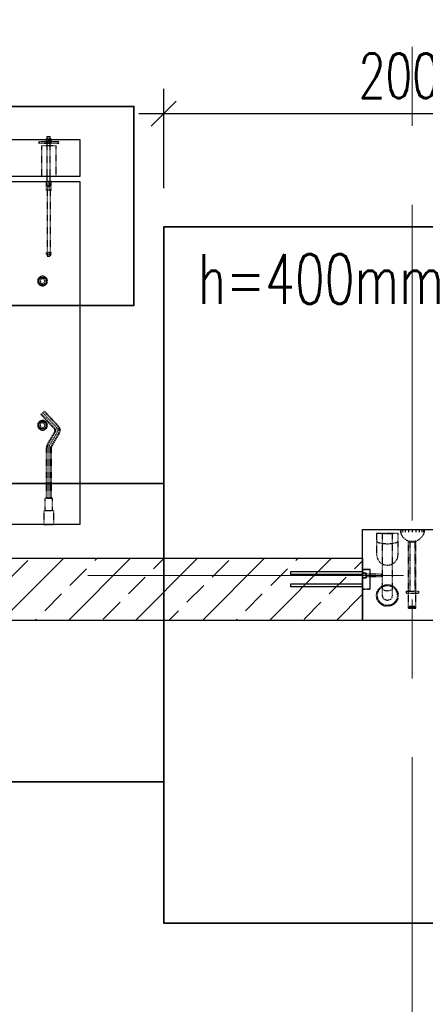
# Model space of a CAD drawing. Header units: millimetres. Extents: x 6071355 to 6728188, y -31956 to 56387.
# Tile 47 of 59: x 6098717 to 6100349, y 43008 to 46969. Entities that reach past the tile are written whole.
import ezdxf

# ---------------------------------------------------------------- set-up
doc = ezdxf.new("R2010")
doc.units = ezdxf.units.MM
doc.header["$MEASUREMENT"] = 0
doc.linetypes.add('DXK_LINE_DOT2', pattern=[3.9198, 1.9599, -1.9599])
doc.linetypes.add('Grid Line', pattern=[2222.5, 1270, -317.5, 317.5, -317.5])
doc.layers.add('A_wymiary', color=7, linetype='Continuous', lineweight=15, true_color=0x848484)
doc.layers.add('BZ_MUR_FUND', color=8, linetype='Continuous')
doc.layers.add('ELEMENTY', color=7, linetype='Continuous')
doc.layers.add('M_ŁAWY', color=3, linetype='Continuous', lineweight=35)
doc.layers.add('Standard 1350-A_01-RZUT PARTERU LUSTRO2_28_Nowe_MODO_A1_osie-1_Nr_pióra__7_Nr_pióra__7_Nr_pióra__7', color=7, linetype='Continuous', lineweight=18)
doc.styles.add('wymiar', font='romans.shx', dxfattribs={"width": 0.7})
doc.dimstyles.new('AB_100mm', dxfattribs={"dimscale": 100, "dimtxt": 1.8, "dimasz": 1, "dimexe": 1, "dimexo": 0, "dimtad": 1, "dimrnd": 1, "dimtxsty": 'wymiar', "dimblk": 'OBLIQUE', "dimcen": 2.5, "dimdle": 1, "dimclrd": 4, "dimclre": 4, "dimclrt": 3, "dimadec": 0, "dimazin": 0, "dimtfac": 1, "dimtix": 1, "dimtmove": 2, "dimatfit": 3, "dimfxl": 3, "dimfxlon": 1, "dimarcsym": 0})

# ---------------------------------------------------------------- blocks, each defined once
blk = doc.blocks.new('Part-86624973-72614 - 1482')
at = {"layer": 'ELEMENTY', "color": 2, "linetype": 'Continuous'}
for p, q in [((9965.1, 24966.4), (9965.1, 26642.5)), ((10115.1, 26642.5), (9965.1, 26642.5)), ((10115.1, 24966.4), (10115.1, 26642.5)), ((9965.1, 24966.4), (9965.1, 23662.5)), ((9965.1, 24966.4), (10115.1, 24966.4)), ((10115.1, 23662.5), (10115.1, 24966.4)), ((9965.1, 23662.5), (10115.1, 23662.5))]:
    blk.add_line(p, q, dxfattribs=at)
blk = doc.blocks.new('Part-86624973-72584 - 1482')
at = {"layer": 'ELEMENTY', "color": 2, "linetype": 'Continuous'}
for p, q in [((11535.1, 22525), (11535.1, 22125)), ((11900.1, 22525), (11535.1, 22525)), ((11900.1, 22125), (11900.1, 22525)), ((11535.1, 22125), (11900.1, 22125))]:
    blk.add_line(p, q, dxfattribs=at)
blk = doc.blocks.new('Part-86624973-80426 - 1482')
at = {"layer": 'ELEMENTY', "color": 2, "linetype": 'Continuous'}
for p, q in [((10135.1, 26642.5), (11515.1, 26642.5)), ((10135.1, 26632.5), (10135.1, 23662.5)), ((11515.1, 23662.5), (11515.1, 26632.5)), ((10135.1, 25162.5), (11515.1, 25162.5)), ((10135.1, 24862.5), (11515.1, 24862.5)), ((10135.1, 24562.5), (11515.1, 24562.5)), ((10135.1, 24262.5), (11515.1, 24262.5)), ((10135.1, 23962.5), (11515.1, 23962.5)), ((10135.1, 23662.5), (11515.1, 23662.5))]:
    blk.add_line(p, q, dxfattribs=at)
blk = doc.blocks.new('Part-86624973-80476 - 1482')
at = {"layer": 'ELEMENTY', "color": 2, "linetype": 'Continuous'}
for p, q in [((10515.7, 23812.5), (10515.9, 23815.9)), ((10515.9, 23809.1), (10515.7, 23812.5)), ((10515.9, 23815.9), (10516.8, 23819.2)), ((10516.8, 23805.8), (10515.9, 23809.1)), ((10516.8, 23819.2), (10518.3, 23822.3)), ((10518.3, 23802.8), (10516.8, 23805.8)), ((10518.3, 23822.3), (10520.2, 23825.1)), ((10520.2, 23825.1), (10522.6, 23827.5)), ((10520.4, 23815.1), (10520.2, 23812.5)), ((10520.2, 23812.5), (10520.4, 23809.9)), ((10521.1, 23817.6), (10520.4, 23815.1)), ((10520.4, 23809.9), (10521.1, 23807.4)), ((10522.2, 23820), (10521.1, 23817.6)), ((10521.1, 23807.4), (10522.2, 23805)), ((10523.7, 23822.2), (10522.2, 23820)), ((10522.6, 23827.5), (10525.4, 23829.4)), ((10525.5, 23824), (10523.7, 23822.2)), ((10525.4, 23829.4), (10528.5, 23830.8)), ((10527.7, 23825.5), (10525.5, 23824)), ((10530, 23826.6), (10527.7, 23825.5)), ((10528.5, 23830.8), (10531.8, 23831.7)), ((10532.5, 23827.3), (10530, 23826.6)), ((10531.8, 23831.7), (10535.2, 23832)), ((10535.2, 23827.5), (10532.5, 23827.3)), ((10535.2, 23832), (10538.5, 23831.7)), ((10537.8, 23827.3), (10535.2, 23827.5)), ((10540.3, 23826.6), (10537.8, 23827.3)), ((10538.5, 23831.7), (10541.8, 23830.8)), ((10542.7, 23825.5), (10540.3, 23826.6)), ((10541.8, 23830.8), (10544.9, 23829.4)), ((10544.8, 23824), (10542.7, 23825.5)), ((10546.6, 23822.2), (10544.8, 23824)), ((10544.9, 23829.4), (10547.7, 23827.5)), ((10548.1, 23820), (10546.6, 23822.2)), ((10547.7, 23827.5), (10550.1, 23825.1)), ((10549.2, 23817.6), (10548.1, 23820)), ((10548.1, 23805), (10549.2, 23807.4)), ((10549.9, 23815.1), (10549.2, 23817.6)), ((10549.2, 23807.4), (10549.9, 23809.9)), ((10550.2, 23812.5), (10549.9, 23815.1)), ((10549.9, 23809.9), (10550.2, 23812.5)), ((10550.1, 23825.1), (10552, 23822.3)), ((10552, 23822.3), (10553.5, 23819.2)), ((10553.5, 23805.8), (10552, 23802.8)), ((10553.5, 23819.2), (10554.4, 23815.9)), ((10554.4, 23809.1), (10553.5, 23805.8)), ((10554.4, 23815.9), (10554.7, 23812.5)), ((10554.7, 23812.5), (10554.4, 23809.1)), ((10520.2, 23800), (10518.3, 23802.8)), ((10522.6, 23797.6), (10520.2, 23800)), ((10522.2, 23805), (10523.7, 23802.9)), ((10525.4, 23795.6), (10522.6, 23797.6)), ((10523.7, 23802.9), (10525.5, 23801)), ((10528.5, 23794.2), (10525.4, 23795.6)), ((10525.5, 23801), (10527.7, 23799.5)), ((10527.7, 23799.5), (10530, 23798.4)), ((10531.8, 23793.3), (10528.5, 23794.2)), ((10530, 23798.4), (10532.5, 23797.7)), ((10535.2, 23793), (10531.8, 23793.3)), ((10532.5, 23797.7), (10535.2, 23797.5)), ((10535.2, 23797.5), (10537.8, 23797.7)), ((10538.5, 23793.3), (10535.2, 23793)), ((10537.8, 23797.7), (10540.3, 23798.4)), ((10541.8, 23794.2), (10538.5, 23793.3)), ((10540.3, 23798.4), (10542.7, 23799.5)), ((10544.9, 23795.6), (10541.8, 23794.2)), ((10542.7, 23799.5), (10544.8, 23801)), ((10544.8, 23801), (10546.6, 23802.9)), ((10547.7, 23797.6), (10544.9, 23795.6)), ((10546.6, 23802.9), (10548.1, 23805)), ((10550.1, 23800), (10547.7, 23797.6)), ((10552, 23802.8), (10550.1, 23800))]:
    blk.add_line(p, q, dxfattribs=at)
at = {"layer": 'ELEMENTY', "color": 1, "linetype": 'DXK_LINE_DOT2'}
for p, q in [((10525.2, 23812.5), (10528.1, 23819.6)), ((10528.1, 23805.4), (10525.2, 23812.5)), ((10528.1, 23819.6), (10535.2, 23822.5)), ((10535.2, 23802.5), (10528.1, 23805.4)), ((10535.2, 23822.5), (10542.2, 23819.6)), ((10542.2, 23805.4), (10535.2, 23802.5)), ((10542.2, 23819.6), (10545.2, 23812.5)), ((10545.2, 23812.5), (10542.2, 23805.4))]:
    blk.add_line(p, q, dxfattribs=at)
blk = doc.blocks.new('Part-86624973-72848 - 1482')
at = {"layer": 'ELEMENTY', "color": 1, "linetype": 'DXK_LINE_DOT2'}
for p, q in [((11550.1, 22445), (11550.1, 22405)), ((11800.1, 22445), (11550.1, 22445)), ((11773.8, 22445), (11777.2, 22442.3)), ((11777.2, 22442.3), (11779.8, 22435)), ((11779.8, 22435), (11780.7, 22425)), ((11780.7, 22425), (11779.8, 22415)), ((11810.1, 22442.3), (11800.1, 22445)), ((11817.5, 22435), (11810.1, 22442.3)), ((11820.1, 22425), (11817.5, 22435)), ((11817.5, 22415), (11820.1, 22425)), ((11800.1, 22405), (11550.1, 22405)), ((11777.2, 22407.7), (11773.8, 22405)), ((11779.8, 22415), (11777.2, 22407.7)), ((11800.1, 22405), (11810.1, 22407.7)), ((11810.1, 22407.7), (11817.5, 22415))]:
    blk.add_line(p, q, dxfattribs=at)
blk = doc.blocks.new('Part-86624973-80481 - 1482')
at = {"layer": 'ELEMENTY', "color": 2, "linetype": 'Continuous'}
for p, q in [((9953.1, 23793.5), (9953.1, 23781.5)), ((9963.1, 23793.5), (9953.1, 23793.5)), ((9963.1, 23781.5), (9953.1, 23781.5)), ((10135.1, 23793.5), (10115.1, 23793.5)), ((10135.1, 23781.5), (10115.1, 23781.5))]:
    blk.add_line(p, q, dxfattribs=at)
at = {"layer": 'ELEMENTY', "color": 1, "linetype": 'DXK_LINE_DOT2'}
for p, q in [((10115.1, 23793.5), (9963.1, 23793.5)), ((10115.1, 23781.5), (9963.1, 23781.5)), ((10153.1, 23793.5), (10135.1, 23793.5)), ((10153.1, 23781.5), (10135.1, 23781.5)), ((10153.1, 23793.5), (10153.1, 23781.5))]:
    blk.add_line(p, q, dxfattribs=at)
blk = doc.blocks.new('Part-86624973-72845 - 1482')
at = {"layer": 'ELEMENTY', "color": 1, "linetype": 'DXK_LINE_DOT2'}
for radius, start, end in [(43.5, 22.5, 202.5), (40, 337.5, 157.5), (43.5, 202.5, 22.5), (40, 157.5, 337.5)]:
    blk.add_arc((11800.1, 22425), radius, start, end, dxfattribs=at)
blk = doc.blocks.new('Part-86624973-73449 - 1482')
at = {"layer": 'ELEMENTY', "color": 1, "linetype": 'DXK_LINE_DOT2'}
for p, q in [((11847.2, 22340), (11581.1, 22340)), ((11581.1, 22340), (11581.1, 22310)), ((11585.5, 22310), (11585.5, 22340)), ((11844.3, 22310), (11844.3, 22340)), ((11847.2, 22310), (11581.1, 22310))]:
    blk.add_line(p, q, dxfattribs=at)
at = {"layer": 'ELEMENTY', "color": 2, "linetype": 'Continuous'}
for p, q in [((11851.2, 22340), (11847.2, 22340)), ((11847.2, 22340), (11847.2, 22310)), ((11851.2, 22340), (11851.2, 22310)), ((11851.2, 22310), (11847.2, 22310))]:
    blk.add_line(p, q, dxfattribs=at)
blk = doc.blocks.new('Part-86624973-80480 - 1482')
at = {"layer": 'ELEMENTY', "color": 1, "linetype": 'DXK_LINE_DOT2'}
for p, q in [((10430.1, 23797), (10420.1, 23797)), ((10420.1, 23778), (10420.1, 23797)), ((10420.1, 23787.5), (10430.1, 23787.5)), ((10430.1, 23778), (10420.1, 23778)), ((10430.1, 23778), (10430.1, 23797))]:
    blk.add_line(p, q, dxfattribs=at)
blk = doc.blocks.new('Part-86624973-72846 - 1482')
at = {"layer": 'ELEMENTY', "color": 1, "linetype": 'DXK_LINE_DOT2'}
for p, q in [((11550.1, 22381.5), (11550.1, 22468.5)), ((11550.1, 22468.5), (11635.1, 22468.5)), ((11580.7, 22468.5), (11585, 22465.2)), ((11585, 22465.2), (11588.6, 22455.8)), ((11635.1, 22468.5), (11651.8, 22465.2)), ((11651.8, 22465.2), (11665.9, 22455.8)), ((11588.6, 22455.8), (11591.1, 22441.7)), ((11591.1, 22441.7), (11591.9, 22425)), ((11591.9, 22425), (11591.1, 22408.4)), ((11665.9, 22455.8), (11675.3, 22441.7)), ((11675.3, 22441.7), (11678.6, 22425)), ((11678.6, 22425), (11675.3, 22408.4)), ((11635.1, 22381.5), (11550.1, 22381.5)), ((11585, 22384.8), (11580.7, 22381.5)), ((11588.6, 22394.3), (11585, 22384.8)), ((11591.1, 22408.4), (11588.6, 22394.3)), ((11651.8, 22384.8), (11635.1, 22381.5)), ((11665.9, 22394.3), (11651.8, 22384.8)), ((11675.3, 22408.4), (11665.9, 22394.3))]:
    blk.add_line(p, q, dxfattribs=at)
blk = doc.blocks.new('Part-86624973-80478 - 1482')
at = {"layer": 'ELEMENTY', "color": 1, "linetype": 'DXK_LINE_DOT2'}
for p, q in [((10171.1, 23797), (10135.1, 23797)), ((10135.1, 23778), (10135.1, 23797)), ((10135.1, 23787.5), (10171.1, 23787.5)), ((10171.1, 23778), (10135.1, 23778)), ((10171.1, 23778), (10171.1, 23797))]:
    blk.add_line(p, q, dxfattribs=at)
blk = doc.blocks.new('Part-86624973-80418 - 1482')
at = {"layer": 'ELEMENTY', "color": 1, "linetype": 'DXK_LINE_DOT2'}
for p, q in [((9990.1, 23815.5), (9990.1, 23759.5)), ((10115.1, 23815.5), (9990.1, 23815.5)), ((10115.1, 23759.5), (10115.1, 23815.5)), ((9990.1, 23759.5), (10115.1, 23759.5))]:
    blk.add_line(p, q, dxfattribs=at)
blk = doc.blocks.new('Part-86624973-73456 - 1482')
at = {"layer": 'ELEMENTY', "color": 1, "linetype": 'DXK_LINE_DOT2'}
for p, q in [((11714.6, 22450), (11714.6, 22510)), ((11714.6, 22510), (11725.6, 22510)), ((11725.6, 22450), (11725.6, 22510)), ((11714.6, 22450), (11725.6, 22450))]:
    blk.add_line(p, q, dxfattribs=at)
blk = doc.blocks.new('Part-86624973-80482 - 1482')
at = {"layer": 'ELEMENTY', "color": 2, "linetype": 'Continuous'}
for p, q in [((9963.1, 23797), (9963.1, 23778)), ((9965.1, 23797), (9963.1, 23797)), ((9965.1, 23787.5), (9963.1, 23787.5)), ((9965.1, 23778), (9963.1, 23778))]:
    blk.add_line(p, q, dxfattribs=at)
at = {"layer": 'ELEMENTY', "color": 1, "linetype": 'DXK_LINE_DOT2'}
for p, q in [((9973.1, 23797), (9965.1, 23797)), ((9973.1, 23787.5), (9965.1, 23787.5)), ((9973.1, 23778), (9965.1, 23778)), ((9973.1, 23778), (9973.1, 23797))]:
    blk.add_line(p, q, dxfattribs=at)
blk = doc.blocks.new('Part-86624973-73444 - 1482')
at = {"layer": 'ELEMENTY', "color": 1, "linetype": 'DXK_LINE_DOT2'}
for p, q in [((11695.1, 22495), (11695.1, 22525)), ((11695.1, 22525), (11696.1, 22525)), ((11696.1, 22525), (11696.1, 22496)), ((11774.1, 22496), (11774.1, 22525)), ((11774.1, 22525), (11775.1, 22525)), ((11775.1, 22525), (11775.1, 22495)), ((11775.1, 22495), (11695.1, 22495)), ((11696.1, 22496), (11774.1, 22496))]:
    blk.add_line(p, q, dxfattribs=at)
blk = doc.blocks.new('ReinforcementGroup-86624973-73445 - 1482')
at = {"layer": 'ELEMENTY', "color": 1, "linetype": 'Continuous'}
for p, q in [((11705.1, 22815), (11715.1, 22815)), ((11705.1, 22525), (11705.1, 22815)), ((11705.1, 22815), (11715.1, 22815)), ((11705.1, 22525), (11705.1, 22815)), ((11705.1, 22815), (11715.1, 22815)), ((11705.1, 22525), (11705.1, 22815)), ((11705.1, 22815), (11715.1, 22815)), ((11705.1, 22525), (11705.1, 22815)), ((11705.1, 22815), (11715.1, 22815)), ((11705.1, 22525), (11705.1, 22815)), ((11705.1, 22815), (11715.1, 22815)), ((11705.1, 22525), (11705.1, 22815)), ((11705.1, 22815), (11715.1, 22815)), ((11705.1, 22525), (11705.1, 22815)), ((11705.1, 22815), (11715.1, 22815)), ((11705.1, 22525), (11705.1, 22815)), ((11715.1, 22525), (11715.1, 22815)), ((11715.1, 22525), (11715.1, 22815)), ((11715.1, 22525), (11715.1, 22815)), ((11715.1, 22525), (11715.1, 22815)), ((11715.1, 22525), (11715.1, 22815)), ((11715.1, 22525), (11715.1, 22815)), ((11715.1, 22525), (11715.1, 22815)), ((11715.1, 22525), (11715.1, 22815)), ((11755.1, 22815), (11765.1, 22815)), ((11755.1, 22525), (11755.1, 22815)), ((11755.1, 22815), (11765.1, 22815)), ((11755.1, 22525), (11755.1, 22815)), ((11755.1, 22815), (11765.1, 22815)), ((11755.1, 22525), (11755.1, 22815)), ((11755.1, 22815), (11765.1, 22815)), ((11755.1, 22525), (11755.1, 22815)), ((11755.1, 22815), (11765.1, 22815)), ((11755.1, 22525), (11755.1, 22815)), ((11755.1, 22815), (11765.1, 22815)), ((11755.1, 22525), (11755.1, 22815)), ((11755.1, 22815), (11765.1, 22815)), ((11755.1, 22525), (11755.1, 22815)), ((11755.1, 22815), (11765.1, 22815)), ((11755.1, 22525), (11755.1, 22815)), ((11765.1, 22525), (11765.1, 22815)), ((11765.1, 22525), (11765.1, 22815)), ((11765.1, 22525), (11765.1, 22815)), ((11765.1, 22525), (11765.1, 22815)), ((11765.1, 22525), (11765.1, 22815)), ((11765.1, 22525), (11765.1, 22815)), ((11765.1, 22525), (11765.1, 22815)), ((11765.1, 22525), (11765.1, 22815))]:
    blk.add_line(p, q, dxfattribs=at)
blk = doc.blocks.new('Part-86624973-73448 - 1482')
at = {"layer": 'ELEMENTY', "color": 1, "linetype": 'DXK_LINE_DOT2'}
for p, q in [((11535.1, 22373.5), (11544.8, 22372.5)), ((11535.1, 22373.5), (11535.1, 22276.5)), ((11535.1, 22371.1), (11544.8, 22370.2)), ((11535.1, 22364.3), (11544.8, 22363.5)), ((11535.1, 22353.5), (11544.8, 22353)), ((11535.1, 22340), (11544.8, 22339.7)), ((11544.8, 22372.5), (11554.5, 22369.5)), ((11554.5, 22369.5), (11564.2, 22363.8)), ((11573.9, 22354.1), (11564.2, 22363.8)), ((11578.8, 22346.2), (11573.9, 22354.1)), ((11581.7, 22338.6), (11578.8, 22346.2)), ((11782.1, 22350), (11790.1, 22350)), ((11782.1, 22350), (11782.1, 22300)), ((11790.1, 22350), (11790.1, 22349.6)), ((11790.1, 22349.6), (11790.1, 22300)), ((11535.1, 22325), (11544.8, 22325)), ((11535.1, 22310), (11544.8, 22310.3)), ((11573.9, 22295.9), (11578.8, 22303.9)), ((11578.8, 22303.9), (11581.7, 22311.4)), ((11582.3, 22335), (11581.7, 22338.6)), ((11581.7, 22311.4), (11582.3, 22315)), ((11582.3, 22335), (11782.1, 22335)), ((11582.3, 22315), (11782.1, 22315)), ((11535.1, 22296.5), (11544.8, 22297.1)), ((11535.1, 22285.8), (11544.8, 22286.6)), ((11535.1, 22278.9), (11544.8, 22279.8)), ((11535.1, 22276.5), (11544.8, 22277.5)), ((11544.8, 22277.5), (11554.5, 22280.5)), ((11554.5, 22280.5), (11564.2, 22286.2)), ((11564.2, 22286.2), (11573.9, 22295.9)), ((11782.1, 22300), (11790.1, 22300))]:
    blk.add_line(p, q, dxfattribs=at)
blk = doc.blocks.new('Part-86624973-73454 - 1482')
at = {"layer": 'ELEMENTY', "color": 2, "linetype": 'Continuous'}
for p, q in [((11706.9, 22524), (11706.9, 22525)), ((11706.9, 22525), (11711.9, 22525)), ((11706.9, 22524), (11710.9, 22524)), ((11710.9, 22510), (11710.9, 22524)), ((11729.4, 22510), (11710.9, 22510)), ((11711.9, 22525), (11711.9, 22511)), ((11711.9, 22511), (11728.4, 22511)), ((11728.4, 22511), (11728.4, 22525)), ((11728.4, 22525), (11733.4, 22525)), ((11733.4, 22524), (11729.4, 22524)), ((11729.4, 22524), (11729.4, 22510)), ((11733.4, 22525), (11733.4, 22524))]:
    blk.add_line(p, q, dxfattribs=at)
blk = doc.blocks.new('Part-86624973-73455 - 1482')
at = {"layer": 'ELEMENTY', "color": 1, "linetype": 'DXK_LINE_DOT2'}
for p, q in [((11714.6, 22450), (11714.6, 22510)), ((11714.6, 22510), (11725.6, 22510)), ((11725.6, 22450), (11725.6, 22510)), ((11714.6, 22450), (11725.6, 22450))]:
    blk.add_line(p, q, dxfattribs=at)
blk = doc.blocks.new('Part-86624973-73457 - 1482')
at = {"layer": 'ELEMENTY', "color": 1, "linetype": 'DXK_LINE_DOT2'}
for p, q in [((11714.6, 22450), (11714.6, 22510)), ((11714.6, 22510), (11725.6, 22510)), ((11725.6, 22450), (11725.6, 22510)), ((11714.6, 22450), (11725.6, 22450))]:
    blk.add_line(p, q, dxfattribs=at)
blk = doc.blocks.new('Part-86624973-80475 - 1482')
at = {"layer": 'ELEMENTY', "color": 2, "linetype": 'Continuous'}
for p, q in [((11095.7, 23812.5), (11095.9, 23815.9)), ((11095.9, 23809.1), (11095.7, 23812.5)), ((11095.9, 23815.9), (11096.8, 23819.2)), ((11096.8, 23805.8), (11095.9, 23809.1)), ((11096.8, 23819.2), (11098.3, 23822.3)), ((11098.3, 23802.8), (11096.8, 23805.8)), ((11098.3, 23822.3), (11100.2, 23825.1)), ((11100.2, 23825.1), (11102.6, 23827.5)), ((11100.4, 23815.1), (11100.2, 23812.5)), ((11100.2, 23812.5), (11100.4, 23809.9)), ((11101.1, 23817.6), (11100.4, 23815.1)), ((11100.4, 23809.9), (11101.1, 23807.4)), ((11102.2, 23820), (11101.1, 23817.6)), ((11101.1, 23807.4), (11102.2, 23805)), ((11103.7, 23822.2), (11102.2, 23820)), ((11102.6, 23827.5), (11105.4, 23829.4)), ((11105.5, 23824), (11103.7, 23822.2)), ((11105.4, 23829.4), (11108.5, 23830.8)), ((11107.7, 23825.5), (11105.5, 23824)), ((11110, 23826.6), (11107.7, 23825.5)), ((11108.5, 23830.8), (11111.8, 23831.7)), ((11112.5, 23827.3), (11110, 23826.6)), ((11111.8, 23831.7), (11115.2, 23832)), ((11115.2, 23827.5), (11112.5, 23827.3)), ((11115.2, 23832), (11118.5, 23831.7)), ((11117.8, 23827.3), (11115.2, 23827.5)), ((11120.3, 23826.6), (11117.8, 23827.3)), ((11118.5, 23831.7), (11121.8, 23830.8)), ((11122.7, 23825.5), (11120.3, 23826.6)), ((11121.8, 23830.8), (11124.9, 23829.4)), ((11124.8, 23824), (11122.7, 23825.5)), ((11126.6, 23822.2), (11124.8, 23824)), ((11124.9, 23829.4), (11127.7, 23827.5)), ((11128.1, 23820), (11126.6, 23822.2)), ((11127.7, 23827.5), (11130.1, 23825.1)), ((11129.2, 23817.6), (11128.1, 23820)), ((11128.1, 23805), (11129.2, 23807.4)), ((11129.9, 23815.1), (11129.2, 23817.6)), ((11129.2, 23807.4), (11129.9, 23809.9)), ((11130.2, 23812.5), (11129.9, 23815.1)), ((11129.9, 23809.9), (11130.2, 23812.5)), ((11130.1, 23825.1), (11132, 23822.3)), ((11132, 23822.3), (11133.5, 23819.2)), ((11133.5, 23805.8), (11132, 23802.8)), ((11133.5, 23819.2), (11134.4, 23815.9)), ((11134.4, 23809.1), (11133.5, 23805.8)), ((11134.4, 23815.9), (11134.7, 23812.5)), ((11134.7, 23812.5), (11134.4, 23809.1)), ((11100.2, 23800), (11098.3, 23802.8)), ((11102.6, 23797.6), (11100.2, 23800)), ((11102.2, 23805), (11103.7, 23802.9)), ((11105.4, 23795.6), (11102.6, 23797.6)), ((11103.7, 23802.9), (11105.5, 23801)), ((11108.5, 23794.2), (11105.4, 23795.6)), ((11105.5, 23801), (11107.7, 23799.5)), ((11107.7, 23799.5), (11110, 23798.4)), ((11111.8, 23793.3), (11108.5, 23794.2)), ((11110, 23798.4), (11112.5, 23797.7)), ((11115.2, 23793), (11111.8, 23793.3)), ((11112.5, 23797.7), (11115.2, 23797.5)), ((11115.2, 23797.5), (11117.8, 23797.7)), ((11118.5, 23793.3), (11115.2, 23793)), ((11117.8, 23797.7), (11120.3, 23798.4)), ((11121.8, 23794.2), (11118.5, 23793.3)), ((11120.3, 23798.4), (11122.7, 23799.5)), ((11124.9, 23795.6), (11121.8, 23794.2)), ((11122.7, 23799.5), (11124.8, 23801)), ((11124.8, 23801), (11126.6, 23802.9)), ((11127.7, 23797.6), (11124.9, 23795.6)), ((11126.6, 23802.9), (11128.1, 23805)), ((11130.1, 23800), (11127.7, 23797.6)), ((11132, 23802.8), (11130.1, 23800))]:
    blk.add_line(p, q, dxfattribs=at)
at = {"layer": 'ELEMENTY', "color": 1, "linetype": 'DXK_LINE_DOT2'}
for p, q in [((11105.2, 23812.5), (11108.1, 23819.6)), ((11108.1, 23805.4), (11105.2, 23812.5)), ((11108.1, 23819.6), (11115.2, 23822.5)), ((11115.2, 23802.5), (11108.1, 23805.4)), ((11115.2, 23822.5), (11122.2, 23819.6)), ((11122.2, 23805.4), (11115.2, 23802.5)), ((11122.2, 23819.6), (11125.2, 23812.5)), ((11125.2, 23812.5), (11122.2, 23805.4))]:
    blk.add_line(p, q, dxfattribs=at)
blk = doc.blocks.new('Part-86624973-80477 - 1482')
at = {"layer": 'ELEMENTY', "color": 1, "linetype": 'DXK_LINE_DOT2'}
for p, q in [((11072, 23818.8), (11058.3, 23804.2)), ((11060.3, 23806.4), (11117.4, 23752.6)), ((11065.1, 23811.5), (11122.2, 23757.8)), ((11070, 23816.7), (11127.1, 23762.9)), ((11072, 23818.8), (11129.1, 23765.1)), ((11459.1, 23768), (11459.1, 23807)), ((11459.1, 23807), (11515.1, 23807)), ((11515.1, 23807), (11515.1, 23768)), ((11058.3, 23804.2), (11115.4, 23750.5)), ((11141, 23763.7), (11191.4, 23793.4)), ((11142.5, 23761.2), (11192.9, 23790.8)), ((11146.1, 23755.1), (11196.5, 23784.8)), ((11149.7, 23749), (11200, 23778.7)), ((11151.1, 23746.5), (11201.5, 23776.1)), ((11191.4, 23793.4), (11198.7, 23796.5)), ((11192.9, 23790.8), (11199.5, 23793.6)), ((11196.5, 23784.8), (11201.3, 23786.8)), ((11198.7, 23796.5), (11206.6, 23797.5)), ((11199.5, 23793.6), (11206.6, 23794.6)), ((11200, 23778.7), (11203.2, 23780)), ((11201.3, 23786.8), (11206.6, 23787.5)), ((11201.5, 23776.1), (11204, 23777.2)), ((11203.2, 23780), (11206.6, 23780.4)), ((11204, 23777.2), (11206.6, 23777.5)), ((11206.6, 23797.5), (11410.1, 23797.5)), ((11206.6, 23794.6), (11410.1, 23794.6)), ((11206.6, 23787.5), (11410.1, 23787.5)), ((11206.6, 23780.4), (11410.1, 23780.4)), ((11206.6, 23777.5), (11410.1, 23777.5)), ((11410.1, 23772.9), (11410.1, 23803)), ((11410.1, 23803), (11459.1, 23803)), ((11410.1, 23772.2), (11410.1, 23772.9)), ((11410.1, 23772), (11410.1, 23772.2)), ((11459.1, 23772), (11410.1, 23772)), ((11459.1, 23768), (11515.1, 23768)), ((11115.4, 23750.5), (11126.3, 23743.9)), ((11127.3, 23746.7), (11117.4, 23752.6)), ((11122.2, 23757.8), (11129.5, 23753.4)), ((11126.3, 23743.9), (11127.3, 23746.7)), ((11126.3, 23743.9), (11139, 23742.5)), ((11127.1, 23762.9), (11131.8, 23760.1)), ((11138.7, 23745.4), (11127.3, 23746.7)), ((11132.7, 23762.9), (11129.1, 23765.1)), ((11129.5, 23753.4), (11138, 23752.5)), ((11131.8, 23760.1), (11132.7, 23762.9)), ((11131.8, 23760.1), (11137.3, 23759.5)), ((11137, 23762.4), (11132.7, 23762.9)), ((11137, 23762.4), (11141, 23763.7)), ((11137.3, 23759.5), (11137, 23762.4)), ((11137.3, 23759.5), (11142.5, 23761.2)), ((11138, 23752.5), (11146.1, 23755.1)), ((11138.7, 23745.4), (11149.7, 23749)), ((11139, 23742.5), (11138.7, 23745.4)), ((11139, 23742.5), (11151.1, 23746.5))]:
    blk.add_line(p, q, dxfattribs=at)
blk = doc.blocks.new('Part-86624973-80479 - 1482')
at = {"layer": 'ELEMENTY', "color": 1, "linetype": 'DXK_LINE_DOT2'}
for p, q in [((10153.1, 23781.5), (10153.1, 23793.5)), ((10153.1, 23793.5), (10435.1, 23793.5)), ((10153.1, 23781.5), (10435.1, 23781.5)), ((10435.1, 23793.5), (10435.1, 23781.5))]:
    blk.add_line(p, q, dxfattribs=at)
blk = doc.blocks.new('Part-86624973-80483 - 1482')
at = {"layer": 'ELEMENTY', "color": 1, "linetype": 'DXK_LINE_DOT2'}
for p, q in [((9973.1, 23799.5), (9973.1, 23775.5)), ((9973.1, 23799.5), (9975.6, 23799.5)), ((9975.6, 23775.5), (9973.1, 23775.5)), ((9975.6, 23799.5), (9975.6, 23775.5))]:
    blk.add_line(p, q, dxfattribs=at)
blk = doc.blocks.new('Part-86624973-80484 - 1482')
at = {"layer": 'ELEMENTY', "color": 1, "linetype": 'DXK_LINE_DOT2'}
for p, q in [((9975.6, 23747.5), (9975.6, 23827.5)), ((9975.6, 23827.5), (9980.6, 23827.5)), ((9980.6, 23827.5), (9980.6, 23747.5)), ((9980.6, 23747.5), (9975.6, 23747.5))]:
    blk.add_line(p, q, dxfattribs=at)
blk = doc.blocks.new('_Oblique')
at = {"color": 0, "linetype": 'ByBlock', "lineweight": -2}
blk.add_line((-0.5, -0.5), (0.5, 0.5), dxfattribs=at)
blk = doc.blocks.new('*D12835')
at = {"layer": 'A_wymiary', "color": 4, "lineweight": -2}
for p, q in [((6099296.4, 46291.4), (6099296.4, 46691.4)), ((6101296.4, 46291.4), (6101296.4, 46691.4)), ((6099196.4, 46591.4), (6101396.4, 46591.4))]:
    blk.add_line(p, q, dxfattribs=at)
at = {"layer": 'Defpoints', "color": 0}
for p in [(6101296.4, 46591.4), (6099296.4, 46135.3), (6101296.4, 46135.3)]:
    blk.add_point(p, dxfattribs=at)
at = {"layer": 'A_wymiary', "color": 4, "lineweight": -2, "xscale": 100, "yscale": 100, "zscale": 100, "rotation": 180}
blk.add_blockref('_Oblique', (6099296.4, 46591.4), dxfattribs=at)
at = {"layer": 'A_wymiary', "color": 4, "lineweight": -2, "xscale": 100, "yscale": 100, "zscale": 100}
blk.add_blockref('_Oblique', (6101296.4, 46591.4), dxfattribs=at)
at = {"layer": 'A_wymiary', "color": 3, "insert": (6100296.4, 46743.9), "char_height": 180, "attachment_point": 5, "style": 'wymiar'}
blk.add_mtext('2000', dxfattribs=at)

msp = doc.modelspace()

# ---------------------------------------------------------------- hatches: boundary and pattern name
at = {"layer": 'BZ_MUR_FUND', "transparency": 33554687}
h = msp.add_hatch(dxfattribs=at)
h.set_pattern_fill('ANSI33', color=256, scale=30, style=0)
h.set_pattern_definition([(225, (6009374.05, -110183.11), (134.70384, -134.70384), []), (225, (6009239.35, -110183.11), (134.70384, -134.70384), [95.25, -47.625])])
h.paths.add_polyline_path([(6100096.364, 44552.833), (6095976.364, 44552.833), (6095976.364, 44802.833), (6100096.364, 44802.833)])

# ---------------------------------------------------------------- linework, layer by layer
msp.add_lwpolyline([(6095976.364, 44802.833), (6100096.364, 44802.833), (6100096.364, 44552.833), (6095976.364, 44552.833)], close=True, dxfattribs=at)
at = {"layer": 'M_ŁAWY', "color": 4}
for points in [[(6096346.364, 46620.082), (6099176.364, 46620.082), (6099176.364, 45820.082), (6096876.364, 45820.082)], [(6101296.364, 46135.333), (6099296.364, 46135.333), (6099296.364, 43335.333), (6101296.364, 43335.333), (6101296.364, 46135.333)], [(6096876.364, 45102.833), (6099296.364, 45102.833)], [(6096876.364, 43902.833), (6099296.364, 43902.833)]]:
    msp.add_lwpolyline(points, dxfattribs=at)
at = {"layer": 'Standard 1350-A_01-RZUT PARTERU LUSTRO2_28_Nowe_MODO_A1_osie-1_Nr_pióra__7_Nr_pióra__7_Nr_pióra__7', "color": 7, "linetype": 'Grid Line', "lineweight": 18}
for p, q in [((6100296.364, 55114.428), (6100296.364, -31556.201)), ((6124708.5, 44732.834), (6079489.176, 44732.834))]:
    msp.add_line(p, q, dxfattribs=at)

# ---------------------------------------------------------------- block references
at = {"xscale": -1, "rotation": 89.99999999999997}
for name in ['Part-86624973-72614 - 1482', 'Part-86624973-80484 - 1482', 'Part-86624973-80418 - 1482', 'Part-86624973-80483 - 1482', 'Part-86624973-80482 - 1482', 'Part-86624973-80481 - 1482', 'Part-86624973-80426 - 1482', 'Part-86624973-80478 - 1482', 'Part-86624973-80479 - 1482', 'Part-86624973-80480 - 1482', 'Part-86624973-80476 - 1482', 'Part-86624973-80477 - 1482', 'Part-86624973-80475 - 1482', 'Part-86624973-72584 - 1482', 'Part-86624973-73448 - 1482', 'Part-86624973-72846 - 1482', 'Part-86624973-72848 - 1482', 'Part-86624973-73449 - 1482', 'ReinforcementGroup-86624973-73445 - 1482', 'Part-86624973-73444 - 1482', 'Part-86624973-73454 - 1482', 'Part-86624973-73456 - 1482', 'Part-86624973-73455 - 1482', 'Part-86624973-73457 - 1482', 'Part-86624973-72845 - 1482']:
    msp.add_blockref(name, (6122621.38, 56452.981), dxfattribs=at)

# ---------------------------------------------------------------- texts
at = {"layer": 'A_wymiary', "color": 3, "style": 'wymiar', "width": 0.7}
msp.add_text('h=400mm', height=200, dxfattribs=at).set_placement((6099434.067, 45826.164))

# ---------------------------------------------------------------- dimensions: what is measured, and where the dimension line sits
at = {"layer": 'A_wymiary'}
dim = msp.add_linear_dim(base=(6101296.364, 46591.428), p1=(6099296.364, 46135.333), p2=(6101296.364, 46135.333), dimstyle='AB_100mm', dxfattribs=at)
dim.commit()
dim.dimension.update_dxf_attribs({"geometry": '*D12835', "text_midpoint": (6100296.364, 46743.928)})

doc.saveas('drawing.dxf')
